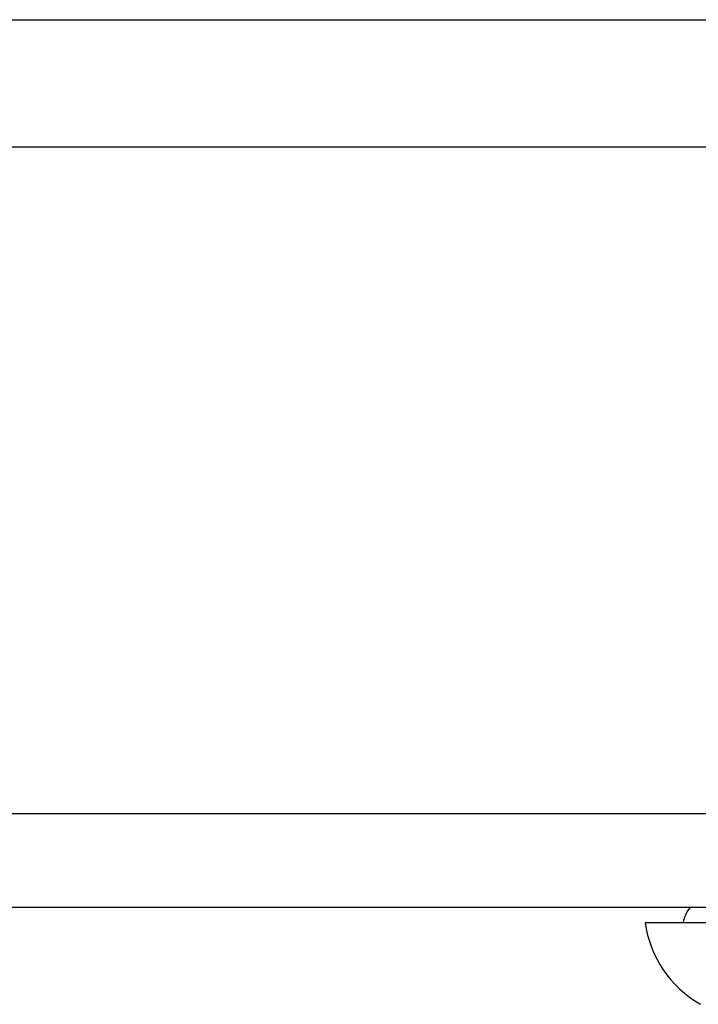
# Model space of a CAD drawing. Header units: inches. Extents: x 19 to 626, y 56 to 294.
# Tile 10 of 256: x 50.343 to 51.057, y 55.963 to 56.999. Entities that reach past the tile are written whole.
import ezdxf

# ---------------------------------------------------------------- set-up
doc = ezdxf.new("R2010")
doc.units = ezdxf.units.IN
doc.header["$MEASUREMENT"] = 0
doc.layers.add('Visible Edges(ANSI)', color=7, linetype='Continuous', lineweight=25)
doc.layers.add('Visible Tangent Edges(ANSI)', color=7, linetype='Continuous', lineweight=25)

msp = doc.modelspace()

# ---------------------------------------------------------------- linework, layer by layer
at = {"layer": 'Visible Edges(ANSI)'}
for p, q in [((43.1743, 56.999), (51.2276, 56.999)), ((59.5689, 56.865), (43.6539, 56.865)), ((84.4139, 56.065), (18.8089, 56.065)), ((51.0012, 56.0493), (51.074, 56.0493))]:
    msp.add_line(p, q, dxfattribs=at)
for centre, radius, start, end in [((51.0799, 56.0414), 0.0394, 143.1301, 168.463), ((51.1182, 56.0656), 0.1181, 187.9413, 240.1831)]:
    msp.add_arc(centre, radius, start, end, dxfattribs=at)
at = {"layer": 'Visible Tangent Edges(ANSI)'}
msp.add_line((18.8089, 56.164), (84.4139, 56.164), dxfattribs=at)

doc.saveas('drawing.dxf')
